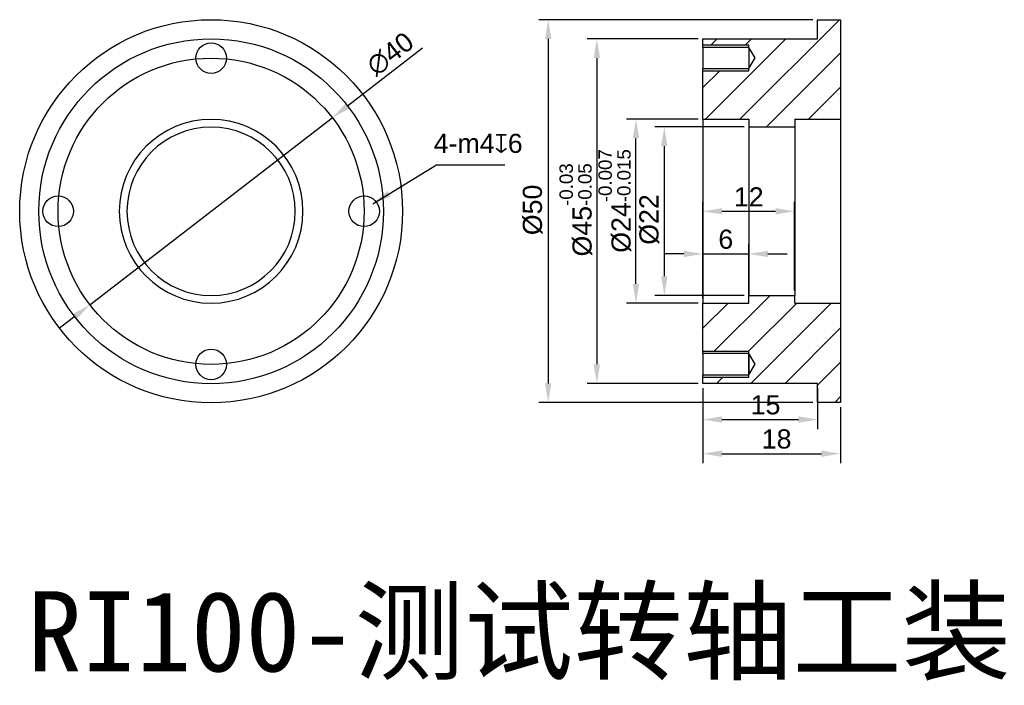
# Model space of a CAD drawing. Header units: millimetres. Extents: x 3250 to 3379, y 1276 to 1363.
import ezdxf
from ezdxf.lldxf.tags import DXFTag

# ---------------------------------------------------------------- set-up
doc = ezdxf.new("R2010")
doc.units = ezdxf.units.MM
doc.layers.add('标注', color=4, linetype='Continuous', lineweight=13)
doc.styles.get("Standard").update_dxf_attribs({"font": 'arial.ttf'})
doc.styles.add('宋体', font='SimSun.ttf')
tags = doc.linetypes.add('PHANTOM', pattern=[50.5, 18, -6.5, 6.5, -6.5, 6.5, -6.5]).pattern_tags.tags
tags[14:15] = [DXFTag(74, 4), DXFTag(75, 0), DXFTag(340, '0'), DXFTag(46, 0.0), DXFTag(50, 0.0), DXFTag(44, 0.0), DXFTag(45, 0.0)]
tags[12:13] = [DXFTag(74, 4), DXFTag(75, 0), DXFTag(340, '0'), DXFTag(46, 0.0), DXFTag(50, 0.0), DXFTag(44, 0.0), DXFTag(45, 0.0)]
tags[10:11] = [DXFTag(74, 4), DXFTag(75, 0), DXFTag(340, '0'), DXFTag(46, 0.0), DXFTag(50, 0.0), DXFTag(44, 0.0), DXFTag(45, 0.0)]
tags[8:9] = [DXFTag(74, 4), DXFTag(75, 0), DXFTag(340, '0'), DXFTag(46, 0.0), DXFTag(50, 0.0), DXFTag(44, 0.0), DXFTag(45, 0.0)]
tags[6:7] = [DXFTag(74, 4), DXFTag(75, 0), DXFTag(340, '0'), DXFTag(46, 0.0), DXFTag(50, 0.0), DXFTag(44, 0.0), DXFTag(45, 0.0)]
tags[4:5] = [DXFTag(74, 4), DXFTag(75, 0), DXFTag(340, '0'), DXFTag(46, 0.0), DXFTag(50, 0.0), DXFTag(44, 0.0), DXFTag(45, 0.0)]
doc.dimstyles.new('ISO-25', dxfattribs={"dimtxt": 2.5, "dimasz": 2.5, "dimexe": 1.25, "dimexo": 0.625, "dimtad": 1, "dimtxsty": 'Standard', "dimcen": 2.5, "dimadec": 0, "dimazin": 0, "dimtfac": 1, "dimtmove": 0, "dimatfit": 3, "dimfxl": 1, "dimarcsym": 0})
doc.dimstyles.new('ISO-25$0', dxfattribs={"dimtxt": 3.5, "dimasz": 2, "dimexe": 1, "dimexo": 1, "dimgap": 0.8, "dimtad": 1, "dimzin": 1, "dimdsep": 46, "dimtxsty": 'Standard', "dimcen": 0, "dimclrd": 256, "dimclre": 256, "dimclrt": 256, "dimadec": 0, "dimazin": 0, "dimtfac": 1, "dimtmove": 0, "dimatfit": 3, "dimfxl": 1, "dimlwd": -1, "dimarcsym": 0})

# ---------------------------------------------------------------- blocks, each defined once
blk = doc.blocks.new('*D15')
at = {"color": 0, "lineweight": -2, "transparency": 16777216}
for p, q in [((3339.22, 1314.9), (3339.22, 1309.55)), ((3354.22, 1314.9), (3354.22, 1309.55)), ((3341.72, 1310.8), (3351.72, 1310.8))]:
    blk.add_line(p, q, dxfattribs=at)
at = {"color": 0, "transparency": 16777216}
for points in [[(3341.72, 1311.22), (3341.72, 1310.38), (3339.22, 1310.8)], [(3351.72, 1311.22), (3351.72, 1310.38), (3354.22, 1310.8)]]:
    blk.add_solid(points, dxfattribs=at)
at = {"layer": 'Defpoints', "color": 0, "transparency": 16777216}
for p in [(3339.22, 1315.52), (3354.22, 1315.52), (3354.22, 1310.8)]:
    blk.add_point(p, dxfattribs=at)
at = {"color": 0, "transparency": 16777216, "insert": (3345.47, 1313.98), "char_height": 2.5, "attachment_point": 1}
blk.add_mtext('15', dxfattribs=at)
blk = doc.blocks.new('*D16')
at = {"color": 0, "lineweight": -2, "transparency": 16777216}
for p, q in [((3339.22, 1314.9), (3339.22, 1305.09)), ((3357.22, 1312.4), (3357.22, 1305.09)), ((3341.72, 1306.34), (3354.72, 1306.34))]:
    blk.add_line(p, q, dxfattribs=at)
at = {"color": 0, "transparency": 16777216}
for points in [[(3341.72, 1306.76), (3341.72, 1305.93), (3339.22, 1306.34)], [(3354.72, 1306.76), (3354.72, 1305.93), (3357.22, 1306.34)]]:
    blk.add_solid(points, dxfattribs=at)
at = {"layer": 'Defpoints', "color": 0, "transparency": 16777216}
for p in [(3339.22, 1315.52), (3357.22, 1313.02), (3357.22, 1306.34)]:
    blk.add_point(p, dxfattribs=at)
at = {"color": 0, "transparency": 16777216, "insert": (3346.92, 1309.52), "char_height": 2.5, "attachment_point": 1}
blk.add_mtext('18', dxfattribs=at)
blk = doc.blocks.new('*D17')
at = {"color": 0, "lineweight": -2, "transparency": 16777216}
for p, q in [((3353.6, 1363.02), (3317.76, 1363.02)), ((3319.01, 1360.52), (3319.01, 1315.52)), ((3353.6, 1313.02), (3317.76, 1313.02))]:
    blk.add_line(p, q, dxfattribs=at)
at = {"color": 0, "transparency": 16777216}
for points in [[(3318.59, 1360.52), (3319.42, 1360.52), (3319.01, 1363.02)], [(3318.59, 1315.52), (3319.42, 1315.52), (3319.01, 1313.02)]]:
    blk.add_solid(points, dxfattribs=at)
at = {"layer": 'Defpoints', "color": 0, "transparency": 16777216}
for p in [(3354.22, 1363.02), (3319.01, 1313.02), (3354.22, 1313.02)]:
    blk.add_point(p, dxfattribs=at)
at = {"color": 0, "transparency": 16777216, "insert": (3315.69, 1334.88), "char_height": 2.5, "attachment_point": 1, "rotation": 90}
blk.add_mtext('%%C50', dxfattribs=at)
blk = doc.blocks.new('*D18')
at = {"color": 0, "lineweight": -2, "transparency": 16777216}
for p, q in [((3338.6, 1360.52), (3324.12, 1360.52)), ((3325.37, 1358.02), (3325.37, 1318.02)), ((3338.6, 1315.52), (3324.12, 1315.52))]:
    blk.add_line(p, q, dxfattribs=at)
at = {"color": 0, "transparency": 16777216}
for points in [[(3324.95, 1358.02), (3325.78, 1358.02), (3325.37, 1360.52)], [(3324.95, 1318.02), (3325.78, 1318.02), (3325.37, 1315.52)]]:
    blk.add_solid(points, dxfattribs=at)
at = {"layer": 'Defpoints', "color": 0, "transparency": 16777216}
for p in [(3339.22, 1360.52), (3325.37, 1315.52), (3339.22, 1315.52)]:
    blk.add_point(p, dxfattribs=at)
at = {"color": 0, "transparency": 16777216, "insert": (3320.48, 1332.1), "char_height": 2.5, "attachment_point": 1, "rotation": 90}
blk.add_mtext('%%C45{\\H0.7x;\\S-0.03^ -0.05;}', dxfattribs=at)
blk = doc.blocks.new('*D19')
at = {"color": 0, "lineweight": -2, "transparency": 16777216}
for p, q in [((3338.6, 1350.02), (3329.23, 1350.02)), ((3330.48, 1328.52), (3330.48, 1347.52)), ((3338.6, 1326.02), (3329.23, 1326.02))]:
    blk.add_line(p, q, dxfattribs=at)
at = {"color": 0, "transparency": 16777216}
for points in [[(3330.06, 1347.52), (3330.9, 1347.52), (3330.48, 1350.02)], [(3330.06, 1328.52), (3330.9, 1328.52), (3330.48, 1326.02)]]:
    blk.add_solid(points, dxfattribs=at)
at = {"layer": 'Defpoints', "color": 0, "transparency": 16777216}
for p in [(3330.48, 1350.02), (3339.22, 1350.02), (3339.22, 1326.02)]:
    blk.add_point(p, dxfattribs=at)
at = {"color": 0, "transparency": 16777216, "insert": (3327.72, 1339.35), "char_height": 2.5, "attachment_point": 5, "rotation": 90}
blk.add_mtext('%%C24{\\H0.7x;\\S-0.007^ -0.015;}', dxfattribs=at)
blk = doc.blocks.new('*D20')
at = {"color": 0, "lineweight": -2, "transparency": 16777216}
for p, q in [((3344.6, 1349.02), (3332.94, 1349.02)), ((3334.19, 1329.52), (3334.19, 1346.52)), ((3344.6, 1327.02), (3332.94, 1327.02))]:
    blk.add_line(p, q, dxfattribs=at)
at = {"color": 0, "transparency": 16777216}
for points in [[(3333.77, 1346.52), (3334.6, 1346.52), (3334.19, 1349.02)], [(3333.77, 1329.52), (3334.6, 1329.52), (3334.19, 1327.02)]]:
    blk.add_solid(points, dxfattribs=at)
at = {"layer": 'Defpoints', "color": 0, "transparency": 16777216}
for p in [(3334.19, 1349.02), (3345.22, 1349.02), (3345.22, 1327.02)]:
    blk.add_point(p, dxfattribs=at)
at = {"color": 0, "transparency": 16777216, "insert": (3332.22, 1336.93), "char_height": 2.5, "attachment_point": 5, "rotation": 90}
blk.add_mtext('%%C22', dxfattribs=at)
blk = doc.blocks.new('*D21')
at = {"color": 0, "lineweight": -2, "transparency": 16777216}
for p, q in [((3339.22, 1326.65), (3339.22, 1333.69)), ((3345.22, 1326.65), (3345.22, 1333.69)), ((3336.72, 1332.44), (3334.22, 1332.44)), ((3339.22, 1332.44), (3345.22, 1332.44)), ((3347.72, 1332.44), (3350.22, 1332.44))]:
    blk.add_line(p, q, dxfattribs=at)
at = {"color": 0, "transparency": 16777216}
for points in [[(3336.72, 1332.85), (3336.72, 1332.02), (3339.22, 1332.44)], [(3347.72, 1332.85), (3347.72, 1332.02), (3345.22, 1332.44)]]:
    blk.add_solid(points, dxfattribs=at)
at = {"layer": 'Defpoints', "color": 0, "transparency": 16777216}
for p in [(3345.22, 1332.44), (3339.22, 1326.02), (3345.22, 1326.02)]:
    blk.add_point(p, dxfattribs=at)
at = {"color": 0, "transparency": 16777216, "insert": (3342.22, 1334.34), "char_height": 2.5, "attachment_point": 5}
blk.add_mtext('6', dxfattribs=at)
blk = doc.blocks.new('*D22')
at = {"color": 0, "lineweight": -2, "transparency": 16777216}
for p, q in [((3339.22, 1326.65), (3339.22, 1339.25)), ((3351.22, 1327.65), (3351.22, 1339.25)), ((3341.72, 1338), (3348.72, 1338))]:
    blk.add_line(p, q, dxfattribs=at)
at = {"color": 0, "transparency": 16777216}
for points in [[(3341.72, 1338.42), (3341.72, 1337.59), (3339.22, 1338)], [(3348.72, 1338.42), (3348.72, 1337.59), (3351.22, 1338)]]:
    blk.add_solid(points, dxfattribs=at)
at = {"layer": 'Defpoints', "color": 0, "transparency": 16777216}
for p in [(3351.22, 1338), (3351.22, 1327.02), (3339.22, 1326.02)]:
    blk.add_point(p, dxfattribs=at)
at = {"color": 0, "transparency": 16777216, "insert": (3345.22, 1339.88), "char_height": 2.5, "attachment_point": 5}
blk.add_mtext('12', dxfattribs=at)
blk = doc.blocks.new('*D23')
at = {"color": 0, "lineweight": -2, "transparency": 16777216}
for p, q in [((3302.56, 1359.29), (3292.77, 1351.74)), ((3259.11, 1325.79), (3290.79, 1350.22)), ((3257.13, 1324.26), (3255.15, 1322.74))]:
    blk.add_line(p, q, dxfattribs=at)
at = {"color": 0, "transparency": 16777216}
for points in [[(3292.51, 1352.07), (3293.02, 1351.41), (3290.79, 1350.22)], [(3256.88, 1324.59), (3257.38, 1323.93), (3259.11, 1325.79)]]:
    blk.add_solid(points, dxfattribs=at)
at = {"layer": 'Defpoints', "color": 0, "transparency": 16777216}
for p in [(3290.79, 1350.22), (3259.11, 1325.79)]:
    blk.add_point(p, dxfattribs=at)
at = {"color": 0, "transparency": 16777216, "insert": (3298.37, 1358.55), "char_height": 2.5, "attachment_point": 5, "rotation": 37.6335}
blk.add_mtext('∅40', dxfattribs=at)
blk = doc.blocks.new('*U13')
blk.add_circle((0, 0), 2)
blk = doc.blocks.new('*U14')
at = {"color": 0, "linetype": 'ByBlock', "lineweight": -2, "transparency": 16777216}
for p, rotation in [((3492.53, 947.48), 90), ((3472.53, 927.48), 180), ((3492.53, 907.48), 270)]:
    blk.add_blockref('*U13', p, dxfattribs=dict(at, rotation=rotation))
blk.add_blockref('*U13', (3512.53, 927.48), dxfattribs=at)

msp = doc.modelspace()

# ---------------------------------------------------------------- hatches: boundary and pattern name
h = msp.add_hatch()
h.set_pattern_fill('ANSI31', color=256)
h.set_pattern_definition([(45, (-208.6883, 410.5248), (-2.245064, 2.245064), [])])
h.paths.add_polyline_path([(3351.224, 1350.024), (3357.224, 1350.024), (3357.224, 1363.024), (3354.224, 1363.024), (3354.224, 1360.524), (3339.224, 1360.524), (3339.224, 1359.691), (3345.224, 1359.691), (3345.224, 1359.413), (3346.058, 1358.024), (3345.224, 1356.635), (3345.224, 1356.357), (3339.224, 1356.357), (3339.224, 1350.024), (3345.224, 1350.024), (3345.224, 1349.024), (3351.224, 1349.024)])
h.paths.add_polyline_path([(3351.224, 1326.024), (3351.224, 1327.024), (3345.224, 1327.024), (3345.224, 1326.024), (3339.224, 1326.024), (3339.224, 1319.691), (3345.224, 1319.691), (3345.224, 1319.413), (3346.058, 1318.024), (3345.224, 1316.635), (3345.224, 1316.357), (3339.224, 1316.357), (3339.224, 1315.524), (3354.224, 1315.524), (3354.224, 1313.024), (3357.224, 1313.024), (3357.224, 1326.024)])

# ---------------------------------------------------------------- linework, layer by layer
for p, q in [((3354.224, 1360.524), (3354.224, 1363.024)), ((3354.224, 1363.024), (3357.224, 1363.024)), ((3357.224, 1363.024), (3357.224, 1350.024)), ((3339.224, 1359.413), (3339.224, 1360.524)), ((3339.224, 1360.524), (3354.224, 1360.524)), ((3345.224, 1359.691), (3339.224, 1359.691)), ((3339.224, 1359.413), (3339.224, 1356.635)), ((3345.224, 1359.413), (3339.224, 1359.413)), ((3345.224, 1359.413), (3345.224, 1359.691)), ((3345.224, 1359.413), (3345.224, 1356.635)), ((3346.058, 1358.024), (3345.224, 1359.413)), ((3345.224, 1356.635), (3346.058, 1358.024)), ((3339.224, 1350.024), (3339.224, 1356.635)), ((3339.224, 1356.635), (3345.224, 1356.635)), ((3345.224, 1356.357), (3345.224, 1356.635)), ((3339.224, 1356.357), (3345.224, 1356.357)), ((3339.224, 1350.024), (3345.224, 1350.024)), ((3339.224, 1350.024), (3339.224, 1326.024)), ((3345.224, 1350.024), (3345.224, 1349.024)), ((3351.224, 1350.024), (3357.224, 1350.024)), ((3351.224, 1350.024), (3351.224, 1349.024)), ((3357.224, 1350.024), (3357.224, 1326.024)), ((3345.224, 1349.024), (3351.224, 1349.024)), ((3345.224, 1349.024), (3345.224, 1327.024)), ((3351.224, 1349.024), (3351.224, 1327.024)), ((3345.224, 1327.024), (3351.224, 1327.024)), ((3345.224, 1326.024), (3345.224, 1327.024)), ((3351.224, 1326.024), (3351.224, 1327.024)), ((3339.224, 1319.413), (3339.224, 1326.024)), ((3339.224, 1326.024), (3345.224, 1326.024)), ((3351.224, 1326.024), (3357.224, 1326.024)), ((3357.224, 1326.024), (3357.224, 1313.024)), ((3345.224, 1319.691), (3339.224, 1319.691)), ((3339.224, 1319.413), (3339.224, 1316.635)), ((3345.224, 1319.413), (3339.224, 1319.413)), ((3345.224, 1319.413), (3345.224, 1319.691)), ((3345.224, 1319.413), (3345.224, 1316.635)), ((3345.224, 1316.635), (3345.224, 1319.413)), ((3346.058, 1318.024), (3345.224, 1319.413)), ((3345.224, 1316.635), (3346.058, 1318.024)), ((3339.224, 1316.635), (3345.224, 1316.635)), ((3339.224, 1315.524), (3339.224, 1316.635)), ((3345.224, 1316.357), (3345.224, 1316.635)), ((3339.224, 1316.357), (3345.224, 1316.357)), ((3354.224, 1315.524), (3339.224, 1315.524)), ((3354.224, 1313.024), (3354.224, 1315.524)), ((3357.224, 1313.024), (3354.224, 1313.024))]:
    msp.add_line(p, q)
for radius in [25.021, 22.521]:
    msp.add_circle((3274.949, 1338.003), radius)
at = {"color": 1, "linetype": 'PHANTOM', "ltscale": 0.5}
msp.add_circle((3274.949, 1338.003), 20, dxfattribs=at)
for radius, start, end in [(12, 0, 180), (11, 0, 180), (12, 180, 0), (11, 180, 0)]:
    msp.add_arc((3274.949, 1338.003), radius, start, end)

# ---------------------------------------------------------------- block references
msp.add_blockref('*U14', (-217.577, 410.525))

# ---------------------------------------------------------------- texts
at = {"insert": (3304.041, 1348.126), "char_height": 2.5, "attachment_point": 1}
msp.add_mtext_dynamic_manual_height_columns('4-m4{\\fGENISO|b0|i0|c134|p2;↧\\fArial|b0|i0|c134|p34;6}', width=17.77623, gutter_width=12.5, heights=[-2.553], dxfattribs=at)
at = {"layer": '标注', "linetype": 'Continuous', "lineweight": 25, "insert": (3315.218, 1282.537), "char_height": 10.48141, "width": 316.9128, "attachment_point": 5, "style": '宋体'}
msp.add_mtext('{\\C0;RI100-测试转轴工装}', dxfattribs=at)

# ---------------------------------------------------------------- dimensions: what is measured, and where the dimension line sits
for base, p1, p2, text, picture, middle in [((3319.006, 1313.024), (3354.224, 1363.024), (3354.224, 1313.024), '%%C<>', '*D17', (3319.006, 1338.024)), ((3325.367, 1315.524), (3339.224, 1360.524), (3339.224, 1315.524), '%%C<>{\\H0.7x;\\S-0.03^ -0.05;}', '*D18', (3325.367, 1338.024)), ((3330.479, 1350.024), (3339.224, 1326.024), (3339.224, 1350.024), '%%C<>{\\H0.7x;\\S-0.007^ -0.015;}', '*D19', (3330.479, 1339.354)), ((3334.187, 1349.024), (3345.224, 1327.024), (3345.224, 1349.024), '%%C<>', '*D20', (3334.187, 1336.932))]:
    dim = msp.add_linear_dim(base=base, p1=p1, p2=p2, angle=90, text=text, dimstyle='ISO-25$0', override={"dimtxt": 2.5, "dimasz": 2.5, "dimexe": 1.25, "dimexo": 0.625, "dimgap": 0.625, "dimzin": 8, "dimdsep": 44, "dimcen": 2.5, "dimclrd": 0, "dimclre": 0, "dimclrt": 0, "dimlwd": 65534})
    dim.commit()
    dim.dimension.update_dxf_attribs({"geometry": picture, "text_midpoint": middle, "dimtype": 160})
dim = msp.add_diameter_dim_2p(p1=(3259.11, 1325.791), p2=(3290.788, 1350.215), dimstyle='ISO-25')
dim.commit()
dim.dimension.update_dxf_attribs({"geometry": '*D23', "text_midpoint": (3299.571, 1356.988), "dimtype": 163})
for base, p1, p2, picture, middle in [((3351.224, 1338.003), (3339.224, 1326.024), (3351.224, 1327.024), '*D22', (3345.224, 1338.003)), ((3345.224, 1332.438), (3339.224, 1326.024), (3345.224, 1326.024), '*D21', (3342.224, 1332.438)), ((3354.224, 1310.8), (3339.224, 1315.524), (3354.224, 1315.524), '*D15', (3347.155, 1310.8)), ((3357.224, 1306.342), (3339.224, 1315.524), (3357.224, 1313.024), '*D16', (3348.6, 1306.342))]:
    dim = msp.add_linear_dim(base=base, p1=p1, p2=p2, dimstyle='ISO-25$0', override={"dimtxt": 2.5, "dimasz": 2.5, "dimexe": 1.25, "dimexo": 0.625, "dimgap": 0.625, "dimzin": 8, "dimdsep": 44, "dimcen": 2.5, "dimclrd": 0, "dimclre": 0, "dimclrt": 0, "dimlwd": 65534})
    dim.commit()
    dim.dimension.update_dxf_attribs({"geometry": picture, "text_midpoint": middle, "dimtype": 160})

# ---------------------------------------------------------------- leaders
msp.add_leader([(3296.073, 1338.997), (3304.388, 1344.085), (3313.356, 1344.085)], dimstyle='ISO-25', override={"dimgap": 0.625, "dimtad": 0})

doc.saveas('drawing.dxf')
